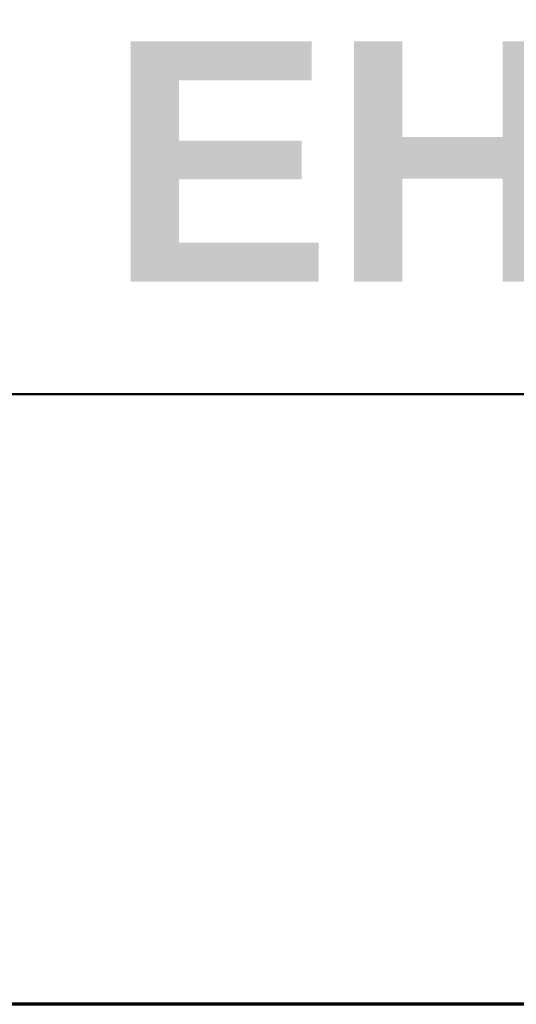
# Model space of a CAD drawing. Header units: inches. Extents: x 0.1 to 18.7, y 0.4 to 11.8.
# Tile 20 of 26: x 15.653 to 16.206, y 0.689 to 1.783. Entities that reach past the tile are written whole.
import ezdxf

# ---------------------------------------------------------------- set-up
doc = ezdxf.new("R2010")
doc.units = ezdxf.units.IN
doc.header["$LTSCALE"] = 1.111111
doc.header["$MEASUREMENT"] = 0
doc.layers.add('Border (ANSI)', color=7, linetype='Continuous', lineweight=70)
doc.layers.add('Title (ANSI)', color=7, linetype='Continuous', lineweight=50)
doc.styles.add('Text Style107', font='arialbd.ttf')
doc.styles.add('Text Style109', font='arialbd.ttf')
doc.styles.add('Text Style47', font='ARIALN.TTF')
doc.styles.add('Text Style50', font='arial.ttf')
doc.styles.add('Text Style55', font='arial.ttf')
doc.styles.add('Text Style59', font='arial.ttf')

# ---------------------------------------------------------------- blocks, each defined once
blk = doc.blocks.new('Borders Default Border')
at = {"layer": 'Border (ANSI)', "flags": 128}
blk.add_lwpolyline([(0.38, 0.62), (0.38, 10.38), (16.62, 10.38), (16.62, 0.62), (0.38, 0.62)], dxfattribs=at)
blk = doc.blocks.new('Title Blocks ICD TITLE BLOCK MM CUSTOMER')
at = {"layer": 'Title (ANSI)'}
for p, q in [((7.26633, 7.80222), (11.26137, 7.80222)), ((11.26137, 7.19206), (3.26137, 7.19206))]:
    blk.add_line(p, q, dxfattribs=at)
for tag, p, height, style in [('<TITLE_1>_001', (3.55983, 8.33746), 0.09, 'Text Style50'), ('DESIGNER_001', (8.77913, 8.32936), 0.09, 'Text Style50'), ('<DRAWN_DATE>_001', (10.56064, 8.32936), 0.09, 'Text Style50'), ('<PART_NUMBER>_001', (8.81795, 7.91472), 0.24, 'Text Style109'), ('Sheet_Size_001', (7.36508, 7.90552), 0.13, 'Text Style55'), ('<REVISION_NUMBER>_001', (10.77264, 7.85278), 0.18, 'Text Style107'), ('Sheet_Number_001', (10.80007, 7.2619), 0.08, 'Text Style59'), ('Number_of_sheets_001', (11.09697, 7.2619), 0.08, 'Text Style59'), ('COPYRIGHT_YEAR_001', (4.6229, 7.27065), 0.07, 'Text Style47'), ('<SCALE>_001', (9.82544, 7.2503), 0.08, 'Text Style59')]:
    blk.add_attdef(tag, p, '', height=height, dxfattribs=dict(at, style=style))

msp = doc.modelspace()

# ---------------------------------------------------------------- block references
at = {"xscale": 1.111111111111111, "yscale": 1.111111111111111, "zscale": 1.111111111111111}
msp.add_blockref('Borders Default Border', (0, 0), dxfattribs=at)
ref = msp.add_blockref('Title Blocks ICD TITLE BLOCK MM CUSTOMER', (5.954, -7.3023), dxfattribs=dict(xscale=1.111111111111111, yscale=1.111111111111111, zscale=1.111111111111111))
ref.add_attrib('<PART_NUMBER>_001', 'EHD3_', (15.7518, 1.4918), dxfattribs={"layer": 'Title (ANSI)', "height": 0.26667, "style": 'Text Style109'})

doc.saveas('drawing.dxf')
